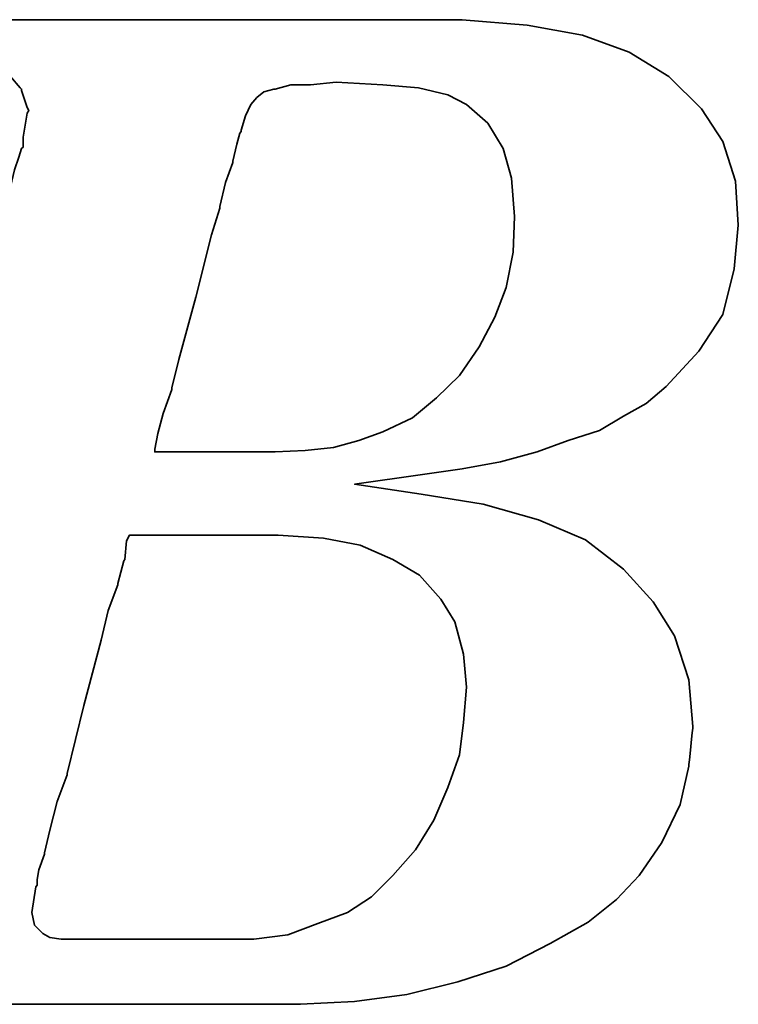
# Model space of a CAD drawing. Header units: millimetres. Extents: x 778 to 1020, y 785 to 920.
# Tile 21 of 53: x 944.18 to 946.62, y 855.62 to 858.95. Entities that reach past the tile are written whole.
import ezdxf

# ---------------------------------------------------------------- set-up
doc = ezdxf.new("R2010")
doc.units = ezdxf.units.MM
doc.header["$LTSCALE"] = 0.1
doc.layers.add('layer 1', color=7, linetype='CONTINUOUS')

msp = doc.modelspace()

# ---------------------------------------------------------------- linework, layer by layer
at = {"layer": 'layer 1', "color": 1, "lineweight": 35}
for points, knots in [([(943.5185, 855.9814), (943.5185, 855.9814), (943.4805, 855.8949), (943.4805, 855.8949), (943.4805, 855.8949), (943.4805, 855.8949), (943.4755, 855.8854), (943.4755, 855.8854), (943.4755, 855.8854), (943.4755, 855.8854), (943.4755, 855.8804), (943.4755, 855.8804), (943.4755, 855.8804), (943.4755, 855.8804), (943.4185, 855.8234), (943.4185, 855.8234), (943.4185, 855.8234), (943.4185, 855.8234), (943.4135, 855.8234), (943.4135, 855.8234), (943.4135, 855.8234), (943.4135, 855.8234), (943.4085, 855.8184), (943.4085, 855.8184), (943.4085, 855.8184), (943.4085, 855.8184), (943.3315, 855.7799), (943.3315, 855.7799), (943.3315, 855.7799), (943.3315, 855.7799), (943.3225, 855.7799), (943.3225, 855.7799), (943.3225, 855.7799), (943.3225, 855.7799), (943.3175, 855.7754), (943.3175, 855.7754), (943.3175, 855.7754), (943.3175, 855.7754), (943.2305, 855.7654), (943.2305, 855.7654), (943.2305, 855.7654), (943.2305, 855.7654), (943.2265, 855.7654), (943.2265, 855.7654), (943.2265, 855.7654), (943.2265, 855.7654), (943.2165, 855.7654), (943.2165, 855.7654), (943.2165, 855.7654), (943.2165, 855.7654), (943.1875, 855.7654), (943.1875, 855.7654), (943.1875, 855.7654), (943.1875, 855.7654), (943.1105, 855.7654), (943.1105, 855.7654), (943.1105, 855.7654), (943.1105, 855.7654), (943.0345, 855.7654), (943.0345, 855.7654), (943.0345, 855.7654), (943.0345, 855.7654), (943.0245, 855.7654), (943.0245, 855.7654), (943.0245, 855.7654), (943.0245, 855.7654), (943.0245, 855.7609), (943.0245, 855.7609), (943.0245, 855.7609), (943.0245, 855.7609), (943.0195, 855.7559), (943.0195, 855.7559), (943.0195, 855.7559), (943.0195, 855.7559), (943.0005, 855.6844), (943.0005, 855.6844), (943.0005, 855.6844), (943.0005, 855.6844), (942.9865, 855.6169), (942.9865, 855.6169), (942.9865, 855.6169), (942.9865, 855.6169), (942.9955, 855.6169), (942.9955, 855.6169), (942.9955, 855.6169), (942.9955, 855.6169), (943.0345, 855.6169), (943.0345, 855.6169), (943.0345, 855.6169), (943.0345, 855.6169), (943.1395, 855.6169), (943.1395, 855.6169), (943.1395, 855.6169), (943.1395, 855.6169), (943.284, 855.6169), (943.284, 855.6169), (943.284, 855.6169), (943.284, 855.6169), (943.4465, 855.6169), (943.4465, 855.6169), (943.4465, 855.6169), (943.4465, 855.6169), (943.6385, 855.6169), (943.6385, 855.6169), (943.6385, 855.6169), (943.6385, 855.6169), (944.0325, 855.6169), (944.0325, 855.6169), (944.0325, 855.6169), (944.0325, 855.6169), (944.4355, 855.6169), (944.4355, 855.6169), (944.4355, 855.6169), (944.4355, 855.6169), (944.6275, 855.6169), (944.6275, 855.6169), (944.6275, 855.6169), (944.6275, 855.6169), (944.7905, 855.6169), (944.7905, 855.6169), (944.7905, 855.6169), (944.7905, 855.6169), (944.9345, 855.6169), (944.9345, 855.6169), (944.9345, 855.6169), (944.9345, 855.6169), (945.0395, 855.6169), (945.0395, 855.6169), (945.0395, 855.6169), (945.0395, 855.6169), (945.0785, 855.6169), (945.0785, 855.6169), (945.0785, 855.6169), (945.0785, 855.6169), (945.1075, 855.6169), (945.1075, 855.6169), (945.1075, 855.6169), (945.1075, 855.6169), (945.1265, 855.6169), (945.1265, 855.6169), (945.1265, 855.6169), (945.1265, 855.6169), (945.1355, 855.6169), (945.1355, 855.6169), (945.1355, 855.6169), (945.1355, 855.6169), (945.3185, 855.6264), (945.3185, 855.6264), (945.3185, 855.6264), (945.3185, 855.6264), (945.4955, 855.6504), (945.4955, 855.6504), (945.4955, 855.6504), (945.4955, 855.6504), (945.6685, 855.6934), (945.6685, 855.6934), (945.6685, 855.6934), (945.6685, 855.6934), (945.8315, 855.7464), (945.8315, 855.7464), (945.8315, 855.7464), (945.8315, 855.7464), (945.9805, 855.8234), (945.9805, 855.8234), (945.9805, 855.8234), (945.9805, 855.8234), (946.1095, 855.8949), (946.1095, 855.8949), (946.1095, 855.8949), (946.1095, 855.8949), (946.2055, 855.9719), (946.2055, 855.9719), (946.2055, 855.9719), (946.2055, 855.9719), (946.2825, 856.0534), (946.2825, 856.0534), (946.2825, 856.0534), (946.2825, 856.0534), (946.3595, 856.1644), (946.3595, 856.1644), (946.3595, 856.1644), (946.3595, 856.1644), (946.4215, 856.2934), (946.4215, 856.2934), (946.4215, 856.2934), (946.4215, 856.2934), (946.4505, 856.4234), (946.4505, 856.4234), (946.4505, 856.4234), (946.4505, 856.4234), (946.4645, 856.5574), (946.4645, 856.5574), (946.4645, 856.5574), (946.4645, 856.5574), (946.4505, 856.7155), (946.4505, 856.7155), (946.4505, 856.7155), (946.4505, 856.7155), (946.4025, 856.8645), (946.4025, 856.8645), (946.4025, 856.8645), (946.4025, 856.8645), (946.3305, 856.9795), (946.3305, 856.9795), (946.3305, 856.9795), (946.3305, 856.9795), (946.2295, 857.0905), (946.2295, 857.0905), (946.2295, 857.0905), (946.2295, 857.0905), (946.1005, 857.1904), (946.1005, 857.1904), (946.1005, 857.1904), (946.1005, 857.1904), (945.9415, 857.2579), (945.9415, 857.2579), (945.9415, 857.2579), (945.9415, 857.2579), (945.7545, 857.3104), (945.7545, 857.3104), (945.7545, 857.3104), (945.7545, 857.3104), (945.5435, 857.3445), (945.5435, 857.3445), (945.5435, 857.3445), (945.5435, 857.3445), (945.3185, 857.3784), (945.3185, 857.3784), (945.3185, 857.3784), (945.3185, 857.3784), (945.5485, 857.4114), (945.5485, 857.4114), (945.5485, 857.4114), (945.5485, 857.4114), (945.6825, 857.4304), (945.6825, 857.4304), (945.6825, 857.4304), (945.6825, 857.4304), (945.8125, 857.4544), (945.8125, 857.4544), (945.8125, 857.4544), (945.8125, 857.4544), (945.9375, 857.4879), (945.9375, 857.4879), (945.9375, 857.4879), (945.9375, 857.4879), (946.0425, 857.5264), (946.0425, 857.5264), (946.0425, 857.5264), (946.0425, 857.5264), (946.1485, 857.5604), (946.1485, 857.5604), (946.1485, 857.5604), (946.1485, 857.5604), (946.2295, 857.6084), (946.2295, 857.6084), (946.2295, 857.6084), (946.2295, 857.6084), (946.3065, 857.6514), (946.3065, 857.6514), (946.3065, 857.6514), (946.3065, 857.6514), (946.374, 857.7094), (946.374, 857.7094), (946.374, 857.7094), (946.374, 857.7094), (946.4845, 857.8294), (946.4845, 857.8294), (946.4845, 857.8294), (946.4845, 857.8294), (946.5655, 857.9534), (946.5655, 857.9534), (946.5655, 857.9534), (946.5655, 857.9534), (946.6045, 858.1074), (946.6045, 858.1074), (946.6045, 858.1074), (946.6045, 858.1074), (946.6185, 858.2559), (946.6185, 858.2559), (946.6185, 858.2559), (946.6185, 858.2559), (946.6085, 858.4044), (946.6085, 858.4044), (946.6085, 858.4044), (946.6085, 858.4044), (946.5655, 858.5394), (946.5655, 858.5394), (946.5655, 858.5394), (946.5655, 858.5394), (946.4935, 858.6494), (946.4935, 858.6494), (946.4935, 858.6494), (946.4935, 858.6494), (946.383, 858.7594), (946.383, 858.7594), (946.383, 858.7594), (946.383, 858.7594), (946.249, 858.8414), (946.249, 858.8414), (946.249, 858.8414), (946.249, 858.8414), (946.0905, 858.8994), (946.0905, 858.8994), (946.0905, 858.8994), (946.0905, 858.8994), (945.9035, 858.9324), (945.9035, 858.9324), (945.9035, 858.9324), (945.9035, 858.9324), (945.6825, 858.9514), (945.6825, 858.9514), (945.6825, 858.9514), (945.6825, 858.9514), (945.6635, 858.9514), (945.6635, 858.9514), (945.6635, 858.9514), (945.6635, 858.9514), (945.5965, 858.9514), (945.5965, 858.9514), (945.5965, 858.9514), (945.5965, 858.9514), (945.5005, 858.9514), (945.5005, 858.9514), (945.5005, 858.9514), (945.5005, 858.9514), (945.3755, 858.9514), (945.3755, 858.9514), (945.3755, 858.9514), (945.3755, 858.9514), (945.2225, 858.9514), (945.2225, 858.9514), (945.2225, 858.9514), (945.2225, 858.9514), (945.0595, 858.9514), (945.0595, 858.9514), (945.0595, 858.9514), (945.0595, 858.9514), (944.694, 858.9514), (944.694, 858.9514), (944.694, 858.9514), (944.694, 858.9514), (944.3295, 858.9514), (944.3295, 858.9514), (944.3295, 858.9514), (944.3295, 858.9514), (944.1665, 858.9514), (944.1665, 858.9514), (944.1665, 858.9514), (944.1665, 858.9514), (944.0135, 858.9514), (944.0135, 858.9514), (944.0135, 858.9514), (944.0135, 858.9514), (943.8885, 858.9514), (943.8885, 858.9514), (943.8885, 858.9514), (943.8885, 858.9514), (943.788, 858.9514), (943.788, 858.9514), (943.788, 858.9514), (943.788, 858.9514), (943.7345, 858.9514), (943.7345, 858.9514), (943.7345, 858.9514), (943.7345, 858.9514), (943.7345, 858.9469), (943.7345, 858.9469), (943.7345, 858.9469), (943.7345, 858.9469), (943.7295, 858.9424), (943.7295, 858.9424), (943.7295, 858.9424), (943.7295, 858.9424), (943.7105, 858.8654), (943.7105, 858.8654), (943.7105, 858.8654), (943.7105, 858.8654), (943.6965, 858.8034), (943.6965, 858.8034), (943.6965, 858.8034), (943.6965, 858.8034), (943.8015, 858.8034), (943.8015, 858.8034), (943.8015, 858.8034), (943.8015, 858.8034), (943.8975, 858.8034), (943.8975, 858.8034), (943.8975, 858.8034), (943.8975, 858.8034), (943.927, 858.8034), (943.927, 858.8034), (943.927, 858.8034), (943.927, 858.8034), (943.936, 858.8034), (943.936, 858.8034), (943.936, 858.8034), (943.936, 858.8034), (944.0035, 858.8034), (944.0035, 858.8034), (944.0035, 858.8034), (944.0035, 858.8034), (944.0085, 858.8034), (944.0085, 858.8034), (944.0085, 858.8034), (944.0085, 858.8034), (944.0135, 858.7979), (944.0135, 858.7979), (944.0135, 858.7979), (944.0135, 858.7979), (944.0565, 858.7884), (944.0565, 858.7884), (944.0565, 858.7884), (944.0565, 858.7884), (944.1045, 858.7794), (944.1045, 858.7794), (944.1045, 858.7794), (944.1045, 858.7794), (944.1085, 858.7794), (944.1085, 858.7794), (944.1085, 858.7794), (944.1085, 858.7794), (944.1375, 858.7694), (944.1375, 858.7694), (944.1375, 858.7694), (944.1375, 858.7694), (944.1475, 858.7694), (944.1475, 858.7694), (944.1475, 858.7694), (944.1475, 858.7694), (944.1525, 858.7594), (944.1525, 858.7594), (944.1525, 858.7594), (944.1525, 858.7594), (944.1855, 858.7209), (944.1855, 858.7209), (944.1855, 858.7209), (944.1855, 858.7209), (944.1905, 858.7164), (944.1905, 858.7164), (944.1905, 858.7164), (944.1905, 858.7164), (944.1905, 858.7114), (944.1905, 858.7114), (944.1905, 858.7114), (944.1905, 858.7114), (944.2095, 858.6544), (944.2095, 858.6544), (944.2095, 858.6544), (944.2095, 858.6544), (944.2145, 858.6444), (944.2145, 858.6444), (944.2145, 858.6444), (944.2145, 858.6444), (944.2095, 858.6354), (944.2095, 858.6354), (944.2095, 858.6354), (944.2095, 858.6354), (944.1955, 858.5534), (944.1955, 858.5534), (944.1955, 858.5534), (944.1955, 858.5534), (944.1955, 858.5244), (944.1955, 858.5244), (944.1955, 858.5244), (944.1955, 858.5244), (944.1955, 858.5194), (944.1955, 858.5194), (944.1955, 858.5194), (944.1955, 858.5194), (944.1905, 858.5154), (944.1905, 858.5154), (944.1905, 858.5154), (944.1905, 858.5154), (944.181, 858.4864), (944.181, 858.4864), (944.181, 858.4864), (944.181, 858.4864), (944.1665, 858.4434), (944.1665, 858.4434), (944.1665, 858.4434), (944.1665, 858.4434), (944.1525, 858.3854), (944.1525, 858.3854), (944.1525, 858.3854), (944.1525, 858.3854), (944.1325, 858.3184), (944.1325, 858.3184), (944.1325, 858.3184), (944.1325, 858.3184), (944.0895, 858.1549), (944.0895, 858.1549), (944.0895, 858.1549), (944.0895, 858.1549), (944.0375, 857.9534), (944.0375, 857.9534), (944.0375, 857.9534), (944.0375, 857.9534), (943.9795, 857.7374), (943.9795, 857.7374), (943.9795, 857.7374), (943.9795, 857.7374), (943.8545, 857.272), (943.8545, 857.272), (943.8545, 857.272), (943.8545, 857.272), (943.7295, 856.8024), (943.7295, 856.8024), (943.7295, 856.8024), (943.7295, 856.8024), (943.6725, 856.5815), (943.6725, 856.5815), (943.6725, 856.5815), (943.6725, 856.5815), (943.6195, 856.3895), (943.6195, 856.3895), (943.6195, 856.3895), (943.6195, 856.3895), (943.5765, 856.2259), (943.5765, 856.2259), (943.5765, 856.2259), (943.5765, 856.2259), (943.562, 856.1589), (943.562, 856.1589), (943.562, 856.1589), (943.562, 856.1589), (943.5475, 856.0969), (943.5475, 856.0969), (943.5475, 856.0969), (943.5475, 856.0969), (943.5475, 856.0924), (943.5475, 856.0924), (943.5475, 856.0924), (943.5475, 856.0924), (943.5335, 856.0534), (943.5335, 856.0534), (943.5335, 856.0534), (943.5335, 856.0534), (943.5235, 856.0149), (943.5235, 856.0149), (943.5235, 856.0149), (943.5235, 856.0149), (943.5235, 856.0004), (943.5235, 856.0004), (943.5235, 856.0004), (943.5235, 856.0004), (943.5235, 855.9914), (943.5235, 855.9914), (943.5235, 855.9914), (943.5235, 855.9914), (943.5235, 855.9864), (943.5235, 855.9864), (943.5235, 855.9864), (943.5235, 855.9864), (943.5185, 855.9814), (943.5185, 855.9814)], [0, 0, 0, 0, 0.007194, 0.007194, 0.007194, 0.007194, 0.014388, 0.014388, 0.014388, 0.014388, 0.021583, 0.021583, 0.021583, 0.021583, 0.028777, 0.028777, 0.028777, 0.028777, 0.035971, 0.035971, 0.035971, 0.035971, 0.043165, 0.043165, 0.043165, 0.043165, 0.05036, 0.05036, 0.05036, 0.05036, 0.057554, 0.057554, 0.057554, 0.057554, 0.064748, 0.064748, 0.064748, 0.064748, 0.071942, 0.071942, 0.071942, 0.071942, 0.079137, 0.079137, 0.079137, 0.079137, 0.086331, 0.086331, 0.086331, 0.086331, 0.093525, 0.093525, 0.093525, 0.093525, 0.100719, 0.100719, 0.100719, 0.100719, 0.107914, 0.107914, 0.107914, 0.107914, 0.115108, 0.115108, 0.115108, 0.115108, 0.122302, 0.122302, 0.122302, 0.122302, 0.129496, 0.129496, 0.129496, 0.129496, 0.136691, 0.136691, 0.136691, 0.136691, 0.143885, 0.143885, 0.143885, 0.143885, 0.151079, 0.151079, 0.151079, 0.151079, 0.158273, 0.158273, 0.158273, 0.158273, 0.165468, 0.165468, 0.165468, 0.165468, 0.172662, 0.172662, 0.172662, 0.172662, 0.179856, 0.179856, 0.179856, 0.179856, 0.18705, 0.18705, 0.18705, 0.18705, 0.194245, 0.194245, 0.194245, 0.194245, 0.201439, 0.201439, 0.201439, 0.201439, 0.208633, 0.208633, 0.208633, 0.208633, 0.215827, 0.215827, 0.215827, 0.215827, 0.223022, 0.223022, 0.223022, 0.223022, 0.230216, 0.230216, 0.230216, 0.230216, 0.23741, 0.23741, 0.23741, 0.23741, 0.244604, 0.244604, 0.244604, 0.244604, 0.251799, 0.251799, 0.251799, 0.251799, 0.258993, 0.258993, 0.258993, 0.258993, 0.266187, 0.266187, 0.266187, 0.266187, 0.273381, 0.273381, 0.273381, 0.273381, 0.280576, 0.280576, 0.280576, 0.280576, 0.28777, 0.28777, 0.28777, 0.28777, 0.294964, 0.294964, 0.294964, 0.294964, 0.302158, 0.302158, 0.302158, 0.302158, 0.309353, 0.309353, 0.309353, 0.309353, 0.316547, 0.316547, 0.316547, 0.316547, 0.323741, 0.323741, 0.323741, 0.323741, 0.330935, 0.330935, 0.330935, 0.330935, 0.338129, 0.338129, 0.338129, 0.33813, 0.345324, 0.345324, 0.345324, 0.345324, 0.352518, 0.352518, 0.352518, 0.352518, 0.359712, 0.359712, 0.359712, 0.359712, 0.366906, 0.366906, 0.366906, 0.366906, 0.374101, 0.374101, 0.374101, 0.374101, 0.381295, 0.381295, 0.381295, 0.381295, 0.388489, 0.388489, 0.388489, 0.388489, 0.395683, 0.395683, 0.395683, 0.395683, 0.402878, 0.402878, 0.402878, 0.402878, 0.410072, 0.410072, 0.410072, 0.410072, 0.417266, 0.417266, 0.417266, 0.417266, 0.42446, 0.42446, 0.42446, 0.42446, 0.431655, 0.431655, 0.431655, 0.431655, 0.438849, 0.438849, 0.438849, 0.438849, 0.446043, 0.446043, 0.446043, 0.446043, 0.453237, 0.453237, 0.453237, 0.453237, 0.460432, 0.460432, 0.460432, 0.460432, 0.467626, 0.467626, 0.467626, 0.467626, 0.47482, 0.47482, 0.47482, 0.47482, 0.482014, 0.482014, 0.482014, 0.482014, 0.489209, 0.489209, 0.489209, 0.489209, 0.496403, 0.496403, 0.496403, 0.496403, 0.503597, 0.503597, 0.503597, 0.503597, 0.510791, 0.510791, 0.510791, 0.510791, 0.517986, 0.517986, 0.517986, 0.517986, 0.52518, 0.52518, 0.52518, 0.52518, 0.532374, 0.532374, 0.532374, 0.532374, 0.539568, 0.539568, 0.539568, 0.539568, 0.546763, 0.546763, 0.546763, 0.546763, 0.553957, 0.553957, 0.553957, 0.553957, 0.561151, 0.561151, 0.561151, 0.561151, 0.568345, 0.568345, 0.568345, 0.568345, 0.57554, 0.57554, 0.57554, 0.57554, 0.582734, 0.582734, 0.582734, 0.582734, 0.589928, 0.589928, 0.589928, 0.589928, 0.597122, 0.597122, 0.597122, 0.597122, 0.604317, 0.604317, 0.604317, 0.604317, 0.611511, 0.611511, 0.611511, 0.611511, 0.618705, 0.618705, 0.618705, 0.618705, 0.625899, 0.625899, 0.625899, 0.625899, 0.633094, 0.633094, 0.633094, 0.633094, 0.640288, 0.640288, 0.640288, 0.640288, 0.647482, 0.647482, 0.647482, 0.647482, 0.654676, 0.654676, 0.654676, 0.654676, 0.661871, 0.661871, 0.661871, 0.661871, 0.669065, 0.669065, 0.669065, 0.669065, 0.676259, 0.676259, 0.676259, 0.676259, 0.683453, 0.683453, 0.683453, 0.683453, 0.690647, 0.690647, 0.690647, 0.690647, 0.697842, 0.697842, 0.697842, 0.697842, 0.705036, 0.705036, 0.705036, 0.705036, 0.71223, 0.71223, 0.71223, 0.71223, 0.719424, 0.719424, 0.719424, 0.719424, 0.726619, 0.726619, 0.726619, 0.726619, 0.733813, 0.733813, 0.733813, 0.733813, 0.741007, 0.741007, 0.741007, 0.741007, 0.748201, 0.748201, 0.748201, 0.748201, 0.755396, 0.755396, 0.755396, 0.755396, 0.76259, 0.76259, 0.76259, 0.76259, 0.769784, 0.769784, 0.769784, 0.769784, 0.776978, 0.776978, 0.776978, 0.776978, 0.784173, 0.784173, 0.784173, 0.784173, 0.791367, 0.791367, 0.791367, 0.791367, 0.798561, 0.798561, 0.798561, 0.798561, 0.805755, 0.805755, 0.805755, 0.805755, 0.81295, 0.81295, 0.81295, 0.81295, 0.820144, 0.820144, 0.820144, 0.820144, 0.827338, 0.827338, 0.827338, 0.827338, 0.834532, 0.834532, 0.834532, 0.834532, 0.841727, 0.841727, 0.841727, 0.841727, 0.848921, 0.848921, 0.848921, 0.848921, 0.856115, 0.856115, 0.856115, 0.856115, 0.863309, 0.863309, 0.863309, 0.863309, 0.870504, 0.870504, 0.870504, 0.870504, 0.877698, 0.877698, 0.877698, 0.877698, 0.884892, 0.884892, 0.884892, 0.884892, 0.892086, 0.892086, 0.892086, 0.892086, 0.899281, 0.899281, 0.899281, 0.899281, 0.906475, 0.906475, 0.906475, 0.906475, 0.913669, 0.913669, 0.913669, 0.913669, 0.920863, 0.920863, 0.920863, 0.920863, 0.928058, 0.928058, 0.928058, 0.928058, 0.935252, 0.935252, 0.935252, 0.935252, 0.942446, 0.942446, 0.942446, 0.942446, 0.94964, 0.94964, 0.94964, 0.94964, 0.956835, 0.956835, 0.956835, 0.956835, 0.964029, 0.964029, 0.964029, 0.964029, 0.971223, 0.971223, 0.971223, 0.971223, 0.978417, 0.978417, 0.978417, 0.978417, 0.985612, 0.985612, 0.985612, 0.985612, 0.992806, 0.992806, 0.992806, 0.992806, 1, 1, 1, 1]), ([(944.9485, 858.6254), (944.9485, 858.6254), (944.9345, 858.5774), (944.9345, 858.5774), (944.9345, 858.5774), (944.9345, 858.5774), (944.9345, 858.5724), (944.9345, 858.5724), (944.9345, 858.5724), (944.9345, 858.5724), (944.9295, 858.5674), (944.9295, 858.5674), (944.9295, 858.5674), (944.9295, 858.5674), (944.9195, 858.5294), (944.9195, 858.5294), (944.9195, 858.5294), (944.9195, 858.5294), (944.9055, 858.4719), (944.9055, 858.4719), (944.9055, 858.4719), (944.9055, 858.4719), (944.9055, 858.4674), (944.9055, 858.4674), (944.9055, 858.4674), (944.9055, 858.4674), (944.8815, 858.4004), (944.8815, 858.4004), (944.8815, 858.4004), (944.8815, 858.4004), (944.862, 858.3184), (944.862, 858.3184), (944.862, 858.3184), (944.862, 858.3184), (944.862, 858.3134), (944.862, 858.3134), (944.862, 858.3134), (944.862, 858.3134), (944.8335, 858.2224), (944.8335, 858.2224), (944.8335, 858.2224), (944.8335, 858.2224), (944.7805, 858.0114), (944.7805, 858.0114), (944.7805, 858.0114), (944.7805, 858.0114), (944.7235, 857.8004), (944.7235, 857.8004), (944.7235, 857.8004), (944.7235, 857.8004), (944.6995, 857.7044), (944.6995, 857.7044), (944.6995, 857.7044), (944.6995, 857.7044), (944.6995, 857.6994), (944.6995, 857.6994), (944.6995, 857.6994), (944.6995, 857.6994), (944.6705, 857.6174), (944.6705, 857.6174), (944.6705, 857.6174), (944.6705, 857.6174), (944.6515, 857.5504), (944.6515, 857.5504), (944.6515, 857.5504), (944.6515, 857.5504), (944.6415, 857.4974), (944.6415, 857.4974), (944.6415, 857.4974), (944.6415, 857.4974), (944.6415, 857.4879), (944.6415, 857.4879), (944.6415, 857.4879), (944.6415, 857.4879), (944.6655, 857.4879), (944.6655, 857.4879), (944.6655, 857.4879), (944.6655, 857.4879), (944.7425, 857.4879), (944.7425, 857.4879), (944.7425, 857.4879), (944.7425, 857.4879), (944.8285, 857.4879), (944.8285, 857.4879), (944.8285, 857.4879), (944.8285, 857.4879), (944.9155, 857.4879), (944.9155, 857.4879), (944.9155, 857.4879), (944.9155, 857.4879), (944.9825, 857.4879), (944.9825, 857.4879), (944.9825, 857.4879), (944.9825, 857.4879), (945.0305, 857.4879), (945.0305, 857.4879), (945.0305, 857.4879), (945.0305, 857.4879), (945.0495, 857.4879), (945.0495, 857.4879), (945.0495, 857.4879), (945.0495, 857.4879), (945.1505, 857.4929), (945.1505, 857.4929), (945.1505, 857.4929), (945.1505, 857.4929), (945.2465, 857.5029), (945.2465, 857.5029), (945.2465, 857.5029), (945.2465, 857.5029), (945.3325, 857.5264), (945.3325, 857.5264), (945.3325, 857.5264), (945.3325, 857.5264), (945.4145, 857.5554), (945.4145, 857.5554), (945.4145, 857.5554), (945.4145, 857.5554), (945.5145, 857.6034), (945.5145, 857.6034), (945.5145, 857.6034), (945.5145, 857.6034), (945.5965, 857.6704), (945.5965, 857.6704), (945.5965, 857.6704), (945.5965, 857.6704), (945.6735, 857.7469), (945.6735, 857.7469), (945.6735, 857.7469), (945.6735, 857.7469), (945.7405, 857.8434), (945.7405, 857.8434), (945.7405, 857.8434), (945.7405, 857.8434), (945.7935, 857.9444), (945.7935, 857.9444), (945.7935, 857.9444), (945.7935, 857.9444), (945.8315, 858.0444), (945.8315, 858.0444), (945.8315, 858.0444), (945.8315, 858.0444), (945.8555, 858.1644), (945.8555, 858.1644), (945.8555, 858.1644), (945.8555, 858.1644), (945.8605, 858.2844), (945.8605, 858.2844), (945.8605, 858.2844), (945.8605, 858.2844), (945.8505, 858.4144), (945.8505, 858.4144), (945.8505, 858.4144), (945.8505, 858.4144), (945.8215, 858.5154), (945.8215, 858.5154), (945.8215, 858.5154), (945.8215, 858.5154), (945.7695, 858.6014), (945.7695, 858.6014), (945.7695, 858.6014), (945.7695, 858.6014), (945.6975, 858.6639), (945.6975, 858.6639), (945.6975, 858.6639), (945.6975, 858.6639), (945.6345, 858.6974), (945.6345, 858.6974), (945.6345, 858.6974), (945.6345, 858.6974), (945.5345, 858.7209), (945.5345, 858.7209), (945.5345, 858.7209), (945.5345, 858.7209), (945.4145, 858.7314), (945.4145, 858.7314), (945.4145, 858.7314), (945.4145, 858.7314), (945.2555, 858.7404), (945.2555, 858.7404), (945.2555, 858.7404), (945.2555, 858.7404), (945.1695, 858.7314), (945.1695, 858.7314), (945.1695, 858.7314), (945.1695, 858.7314), (945.165, 858.7314), (945.165, 858.7314), (945.165, 858.7314), (945.165, 858.7314), (945.1025, 858.7314), (945.1025, 858.7314), (945.1025, 858.7314), (945.1025, 858.7314), (945.0495, 858.7164), (945.0495, 858.7164), (945.0495, 858.7164), (945.0495, 858.7164), (945.0445, 858.7164), (945.0445, 858.7164), (945.0445, 858.7164), (945.0445, 858.7164), (945.0115, 858.7074), (945.0115, 858.7074), (945.0115, 858.7074), (945.0115, 858.7074), (944.9875, 858.6874), (944.9875, 858.6874), (944.9875, 858.6874), (944.9875, 858.6874), (944.9675, 858.6639), (944.9675, 858.6639), (944.9675, 858.6639), (944.9675, 858.6639), (944.9485, 858.6254), (944.9485, 858.6254)], [0, 0, 0, 0, 0.018519, 0.018519, 0.018519, 0.018519, 0.037037, 0.037037, 0.037037, 0.037037, 0.055556, 0.055556, 0.055556, 0.055556, 0.074074, 0.074074, 0.074074, 0.074074, 0.092593, 0.092593, 0.092593, 0.092593, 0.111111, 0.111111, 0.111111, 0.111111, 0.12963, 0.12963, 0.12963, 0.12963, 0.148148, 0.148148, 0.148148, 0.148148, 0.166667, 0.166667, 0.166667, 0.166667, 0.185185, 0.185185, 0.185185, 0.185185, 0.203704, 0.203704, 0.203704, 0.203704, 0.222222, 0.222222, 0.222222, 0.222222, 0.240741, 0.240741, 0.240741, 0.240741, 0.259259, 0.259259, 0.259259, 0.259259, 0.277778, 0.277778, 0.277778, 0.277778, 0.296296, 0.296296, 0.296296, 0.296296, 0.314815, 0.314815, 0.314815, 0.314815, 0.333333, 0.333333, 0.333333, 0.333333, 0.351852, 0.351852, 0.351852, 0.351852, 0.37037, 0.37037, 0.37037, 0.37037, 0.388889, 0.388889, 0.388889, 0.388889, 0.407407, 0.407407, 0.407407, 0.407407, 0.425926, 0.425926, 0.425926, 0.425926, 0.444444, 0.444444, 0.444444, 0.444444, 0.462963, 0.462963, 0.462963, 0.462963, 0.481481, 0.481481, 0.481481, 0.481481, 0.5, 0.5, 0.5, 0.5, 0.518519, 0.518519, 0.518519, 0.518519, 0.537037, 0.537037, 0.537037, 0.537037, 0.555556, 0.555556, 0.555556, 0.555556, 0.574074, 0.574074, 0.574074, 0.574074, 0.592593, 0.592593, 0.592593, 0.592593, 0.611111, 0.611111, 0.611111, 0.611111, 0.62963, 0.62963, 0.62963, 0.62963, 0.648148, 0.648148, 0.648148, 0.648148, 0.666667, 0.666667, 0.666667, 0.666667, 0.685185, 0.685185, 0.685185, 0.685185, 0.703704, 0.703704, 0.703704, 0.703704, 0.722222, 0.722222, 0.722222, 0.722222, 0.740741, 0.740741, 0.740741, 0.740741, 0.759259, 0.759259, 0.759259, 0.759259, 0.777778, 0.777778, 0.777778, 0.777778, 0.796296, 0.796296, 0.796296, 0.796296, 0.814815, 0.814815, 0.814815, 0.814815, 0.833333, 0.833333, 0.833333, 0.833333, 0.851852, 0.851852, 0.851852, 0.851852, 0.87037, 0.87037, 0.87037, 0.87037, 0.888889, 0.888889, 0.888889, 0.888889, 0.907407, 0.907407, 0.907407, 0.907407, 0.925926, 0.925926, 0.925926, 0.925926, 0.944444, 0.944444, 0.944444, 0.944444, 0.962963, 0.962963, 0.962963, 0.962963, 0.981481, 0.981481, 0.981481, 0.981481, 1, 1, 1, 1]), ([(944.243, 856.0394), (944.243, 856.0394), (944.243, 856.0199), (944.243, 856.0199), (944.243, 856.0199), (944.243, 856.0199), (944.2385, 856.0149), (944.2385, 856.0149), (944.2385, 856.0149), (944.2385, 856.0149), (944.2245, 855.9284), (944.2245, 855.9284), (944.2245, 855.9284), (944.2245, 855.9284), (944.2335, 855.8854), (944.2335, 855.8854), (944.2335, 855.8854), (944.2335, 855.8854), (944.2625, 855.8564), (944.2625, 855.8564), (944.2625, 855.8564), (944.2625, 855.8564), (944.2865, 855.8429), (944.2865, 855.8429), (944.2865, 855.8429), (944.2865, 855.8429), (944.3245, 855.8374), (944.3245, 855.8374), (944.3245, 855.8374), (944.3245, 855.8374), (944.3875, 855.8374), (944.3875, 855.8374), (944.3875, 855.8374), (944.3875, 855.8374), (944.4545, 855.8374), (944.4545, 855.8374), (944.4545, 855.8374), (944.4545, 855.8374), (944.4735, 855.8374), (944.4735, 855.8374), (944.4735, 855.8374), (944.4735, 855.8374), (944.522, 855.8374), (944.522, 855.8374), (944.522, 855.8374), (944.522, 855.8374), (944.6555, 855.8374), (944.6555, 855.8374), (944.6555, 855.8374), (944.6555, 855.8374), (944.7905, 855.8374), (944.7905, 855.8374), (944.7905, 855.8374), (944.7905, 855.8374), (944.8385, 855.8374), (944.8385, 855.8374), (944.8385, 855.8374), (944.8385, 855.8374), (944.8525, 855.8374), (944.8525, 855.8374), (944.8525, 855.8374), (944.8525, 855.8374), (944.9775, 855.8374), (944.9775, 855.8374), (944.9775, 855.8374), (944.9775, 855.8374), (945.0925, 855.8524), (945.0925, 855.8524), (945.0925, 855.8524), (945.0925, 855.8524), (945.1935, 855.8904), (945.1935, 855.8904), (945.1935, 855.8904), (945.1935, 855.8904), (945.2945, 855.9284), (945.2945, 855.9284), (945.2945, 855.9284), (945.2945, 855.9284), (945.3755, 855.9814), (945.3755, 855.9814), (945.3755, 855.9814), (945.3755, 855.9814), (945.4475, 856.0534), (945.4475, 856.0534), (945.4475, 856.0534), (945.4475, 856.0534), (945.5245, 856.1404), (945.5245, 856.1404), (945.5245, 856.1404), (945.5245, 856.1404), (945.5865, 856.2404), (945.5865, 856.2404), (945.5865, 856.2404), (945.5865, 856.2404), (945.6345, 856.3509), (945.6345, 856.3509), (945.6345, 856.3509), (945.6345, 856.3509), (945.6735, 856.4615), (945.6735, 856.4615), (945.6735, 856.4615), (945.6735, 856.4615), (945.6875, 856.5714), (945.6875, 856.5714), (945.6875, 856.5714), (945.6875, 856.5714), (945.6975, 856.6914), (945.6975, 856.6914), (945.6975, 856.6914), (945.6975, 856.6914), (945.6875, 856.8024), (945.6875, 856.8024), (945.6875, 856.8024), (945.6875, 856.8024), (945.6585, 856.9124), (945.6585, 856.9124), (945.6585, 856.9124), (945.6585, 856.9124), (945.6105, 856.9889), (945.6105, 856.9889), (945.6105, 856.9889), (945.6105, 856.9889), (945.5385, 857.0704), (945.5385, 857.0704), (945.5385, 857.0704), (945.5385, 857.0704), (945.4475, 857.1239), (945.4475, 857.1239), (945.4475, 857.1239), (945.4475, 857.1239), (945.337, 857.1714), (945.337, 857.1714), (945.337, 857.1714), (945.337, 857.1714), (945.213, 857.1954), (945.213, 857.1954), (945.213, 857.1954), (945.213, 857.1954), (945.0595, 857.2055), (945.0595, 857.2055), (945.0595, 857.2055), (945.0595, 857.2055), (945.0495, 857.2055), (945.0495, 857.2055), (945.0495, 857.2055), (945.0495, 857.2055), (945.0305, 857.2055), (945.0305, 857.2055), (945.0305, 857.2055), (945.0305, 857.2055), (944.9725, 857.2055), (944.9725, 857.2055), (944.9725, 857.2055), (944.9725, 857.2055), (944.8955, 857.2055), (944.8955, 857.2055), (944.8955, 857.2055), (944.8955, 857.2055), (944.8, 857.2055), (944.8, 857.2055), (944.8, 857.2055), (944.8, 857.2055), (944.7035, 857.2055), (944.7035, 857.2055), (944.7035, 857.2055), (944.7035, 857.2055), (944.6075, 857.2055), (944.6075, 857.2055), (944.6075, 857.2055), (944.6075, 857.2055), (944.5555, 857.2055), (944.5555, 857.2055), (944.5555, 857.2055), (944.5555, 857.2055), (944.546, 857.1864), (944.546, 857.1864), (944.546, 857.1864), (944.546, 857.1864), (944.5405, 857.1239), (944.5405, 857.1239), (944.5405, 857.1239), (944.5405, 857.1239), (944.5365, 857.1185), (944.5365, 857.1185), (944.5365, 857.1185), (944.5365, 857.1185), (944.5165, 857.0424), (944.5165, 857.0424), (944.5165, 857.0424), (944.5165, 857.0424), (944.5165, 857.0374), (944.5165, 857.0374), (944.5165, 857.0374), (944.5165, 857.0374), (944.4835, 856.9505), (944.4835, 856.9505), (944.4835, 856.9505), (944.4835, 856.9505), (944.4595, 856.8499), (944.4595, 856.8499), (944.4595, 856.8499), (944.4595, 856.8499), (944.4015, 856.6294), (944.4015, 856.6294), (944.4015, 856.6294), (944.4015, 856.6294), (944.3445, 856.399), (944.3445, 856.399), (944.3445, 856.399), (944.3445, 856.399), (944.3445, 856.3945), (944.3445, 856.3945), (944.3445, 856.3945), (944.3445, 856.3945), (944.311, 856.3034), (944.311, 856.3034), (944.311, 856.3034), (944.311, 856.3034), (944.2865, 856.2069), (944.2865, 856.2069), (944.2865, 856.2069), (944.2865, 856.2069), (944.2675, 856.1304), (944.2675, 856.1304), (944.2675, 856.1304), (944.2675, 856.1304), (944.2675, 856.1254), (944.2675, 856.1254), (944.2675, 856.1254), (944.2675, 856.1254), (944.2485, 856.0724), (944.2485, 856.0724), (944.2485, 856.0724), (944.2485, 856.0724), (944.243, 856.0394), (944.243, 856.0394)], [0, 0, 0, 0, 0.016949, 0.016949, 0.016949, 0.016949, 0.033898, 0.033898, 0.033898, 0.033898, 0.050847, 0.050847, 0.050847, 0.050847, 0.067797, 0.067797, 0.067797, 0.067797, 0.084746, 0.084746, 0.084746, 0.084746, 0.101695, 0.101695, 0.101695, 0.101695, 0.118644, 0.118644, 0.118644, 0.118644, 0.135593, 0.135593, 0.135593, 0.135593, 0.152542, 0.152542, 0.152542, 0.152542, 0.169492, 0.169492, 0.169492, 0.169492, 0.186441, 0.186441, 0.186441, 0.186441, 0.20339, 0.20339, 0.20339, 0.20339, 0.220339, 0.220339, 0.220339, 0.220339, 0.237288, 0.237288, 0.237288, 0.237288, 0.254237, 0.254237, 0.254237, 0.254237, 0.271186, 0.271186, 0.271186, 0.271186, 0.288136, 0.288136, 0.288136, 0.288136, 0.305085, 0.305085, 0.305085, 0.305085, 0.322034, 0.322034, 0.322034, 0.322034, 0.338983, 0.338983, 0.338983, 0.338983, 0.355932, 0.355932, 0.355932, 0.355932, 0.372881, 0.372881, 0.372881, 0.372881, 0.389831, 0.389831, 0.389831, 0.389831, 0.40678, 0.40678, 0.40678, 0.40678, 0.423729, 0.423729, 0.423729, 0.423729, 0.440678, 0.440678, 0.440678, 0.440678, 0.457627, 0.457627, 0.457627, 0.457627, 0.474576, 0.474576, 0.474576, 0.474576, 0.491525, 0.491525, 0.491525, 0.491525, 0.508475, 0.508475, 0.508475, 0.508475, 0.525424, 0.525424, 0.525424, 0.525424, 0.542373, 0.542373, 0.542373, 0.542373, 0.559322, 0.559322, 0.559322, 0.559322, 0.576271, 0.576271, 0.576271, 0.576271, 0.59322, 0.59322, 0.59322, 0.59322, 0.610169, 0.610169, 0.610169, 0.61017, 0.627119, 0.627119, 0.627119, 0.627119, 0.644068, 0.644068, 0.644068, 0.644068, 0.661017, 0.661017, 0.661017, 0.661017, 0.677966, 0.677966, 0.677966, 0.677966, 0.694915, 0.694915, 0.694915, 0.694915, 0.711864, 0.711864, 0.711864, 0.711864, 0.728814, 0.728814, 0.728814, 0.728814, 0.745763, 0.745763, 0.745763, 0.745763, 0.762712, 0.762712, 0.762712, 0.762712, 0.779661, 0.779661, 0.779661, 0.779661, 0.79661, 0.79661, 0.79661, 0.79661, 0.813559, 0.813559, 0.813559, 0.813559, 0.830508, 0.830508, 0.830508, 0.830508, 0.847458, 0.847458, 0.847458, 0.847458, 0.864407, 0.864407, 0.864407, 0.864407, 0.881356, 0.881356, 0.881356, 0.881356, 0.898305, 0.898305, 0.898305, 0.898305, 0.915254, 0.915254, 0.915254, 0.915254, 0.932203, 0.932203, 0.932203, 0.932203, 0.949153, 0.949153, 0.949153, 0.949153, 0.966102, 0.966102, 0.966102, 0.966102, 0.983051, 0.983051, 0.983051, 0.983051, 1, 1, 1, 1])]:
    msp.add_open_spline(points, degree=3, knots=knots, dxfattribs=at)

doc.saveas('drawing.dxf')
